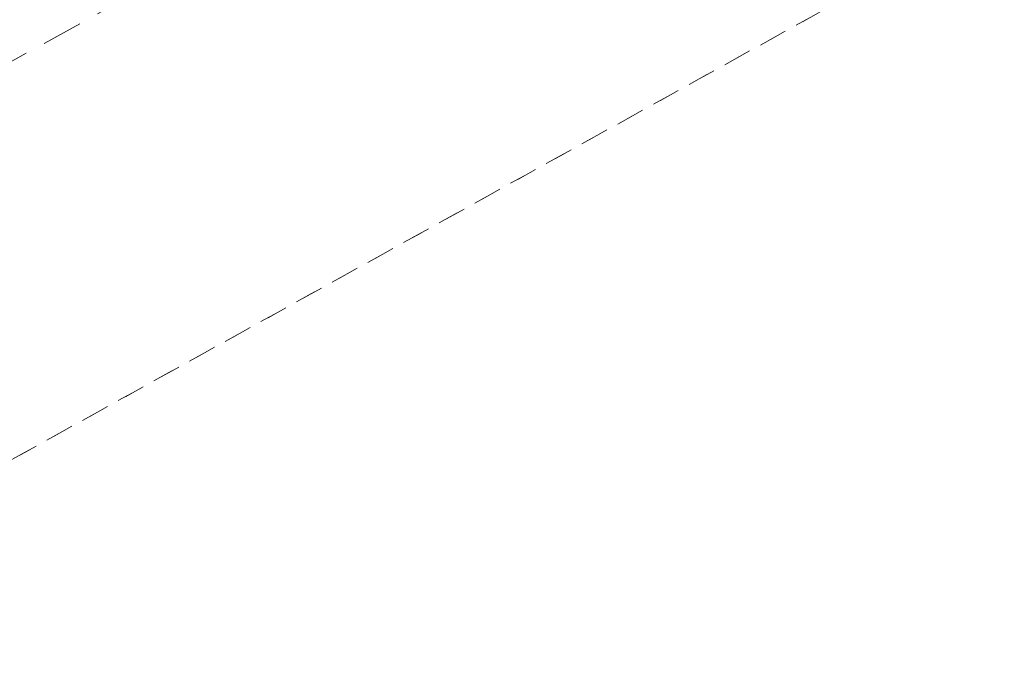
# Model space of a CAD drawing. Header units: metres. Extents: x 8440716 to 8446743, y 5883760 to 5887966.
# Tile 83 of 256: x 8442340 to 8442364, y 5885714 to 5885729. Entities that reach past the tile are written whole.
import ezdxf

# ---------------------------------------------------------------- set-up
doc = ezdxf.new("R2010")
doc.units = ezdxf.units.M
doc.header["$MEASUREMENT"] = 0
doc.linetypes.add('0.5_0.5', pattern=[1, 0.5, -0.5])
doc.linetypes.add('1.0_0.5', pattern=[1.5, 1, -0.5])
doc.layers.add('218-kontur użytku gruntowego', color=253, linetype='CONTINUOUS')
doc.layers.add('chodnik', color=253, linetype='CONTINUOUS')

msp = doc.modelspace()

# ---------------------------------------------------------------- linework, layer by layer
at = {"layer": '218-kontur użytku gruntowego', "color": 3, "linetype": '0.5_0.5', "lineweight": 18, "flags": 128}
for points in [[(8442275.3, 5885682.92), (8442375.3, 5885738.28)], [(8442375.3, 5885738.28), (8442275.3, 5885682.92)]]:
    msp.add_lwpolyline(points, dxfattribs=at)
at = {"layer": 'chodnik', "color": 253, "linetype": '1.0_0.5', "lineweight": 18, "flags": 128}
msp.add_lwpolyline([(8442398.23, 5885762.83), (8442372.93, 5885748.87), (8442372.02, 5885749.46), (8442368.09, 5885747.26), (8442368.08, 5885746.24), (8442363.93, 5885743.94), (8442328.04, 5885724.2), (8442303.92, 5885710.92), (8442294.03, 5885705.48), (8442276.91, 5885696.15), (8442270.65, 5885692.84), (8442261.52, 5885688.13), (8442249.29, 5885682.04), (8442237.27, 5885676.4), (8442233.82, 5885674.86), (8442227.91, 5885672.18), (8442228.68, 5885670.34), (8442234.79, 5885673.06), (8442238.21, 5885674.64), (8442250.22, 5885680.25), (8442262.44, 5885686.36), (8442271.35, 5885690.96), (8442277.86, 5885694.39), (8442295.07, 5885703.76), (8442305.02, 5885709.25), (8442328.98, 5885722.44), (8442364.79, 5885742.15), (8442399.21, 5885760.98), (8442431.58, 5885778.77), (8442465.05, 5885797.22), (8442495.8, 5885814.05), (8442518.04, 5885826.35), (8442520.13, 5885827.5), (8442528.37, 5885832.06), (8442563.43, 5885851.44), (8442599.47, 5885871.24), (8442625.94, 5885885.78), (8442658.84, 5885903.89), (8442691.97, 5885922.16), (8442723.6, 5885939.55), (8442755.59, 5885957.15), (8442785.67, 5885973.69), (8442820.87, 5885992.99), (8442852.82, 5886010.6), (8442885.15, 5886028.42), (8442917.67, 5886046.28), (8442950.17, 5886064.15), (8442982.52, 5886081.96), (8443016.84, 5886100.81), (8443047.49, 5886117.63), (8443079.73, 5886135.39), (8443112.44, 5886153.39), (8443144.78, 5886171.19), (8443160.82, 5886179.99), (8443162.19, 5886180.5), (8443163.41, 5886180.72), (8443164.97, 5886180.7), (8443166.12, 5886180.47), (8443168.87, 5886179.82), (8443169.49, 5886179.73), (8443170.81, 5886179.74), (8443172.11, 5886180.07), (8443173.41, 5886180.59), (8443175.29, 5886181.7), (8443174.34, 5886182.75), (8443173.14, 5886183.92), (8443171.98, 5886184.78), (8443170.89, 5886184.19), (8443169.47, 5886183.69), (8443168.06, 5886183.45), (8443166.42, 5886183.54), (8443164.51, 5886183.65), (8443162.98, 5886183.6), (8443161.61, 5886183.38), (8443160.3, 5886182.95), (8443159.31, 5886182.54), (8443159.73, 5886181.73), (8443143.87, 5886172.95), (8443111.34, 5886155.04), (8443078.93, 5886137.17), (8443046.49, 5886119.33), (8443015.33, 5886102.26), (8442981.67, 5886083.71), (8442949, 5886065.77), (8442916.82, 5886048.03), (8442884.23, 5886030.14), (8442851.95, 5886012.33), (8442819.79, 5885994.66), (8442784.76, 5885975.43), (8442754.61, 5885958.89), (8442722.39, 5885941.13), (8442691.08, 5885923.91), (8442657.91, 5885905.62), (8442625.13, 5885887.6), (8442598.63, 5885873.01), (8442562.69, 5885853.33), (8442527.37, 5885833.89), (8442495.03, 5885816.03), (8442464.1, 5885799.05), (8442430.54, 5885780.59)], close=True, dxfattribs=at)

doc.saveas('drawing.dxf')
